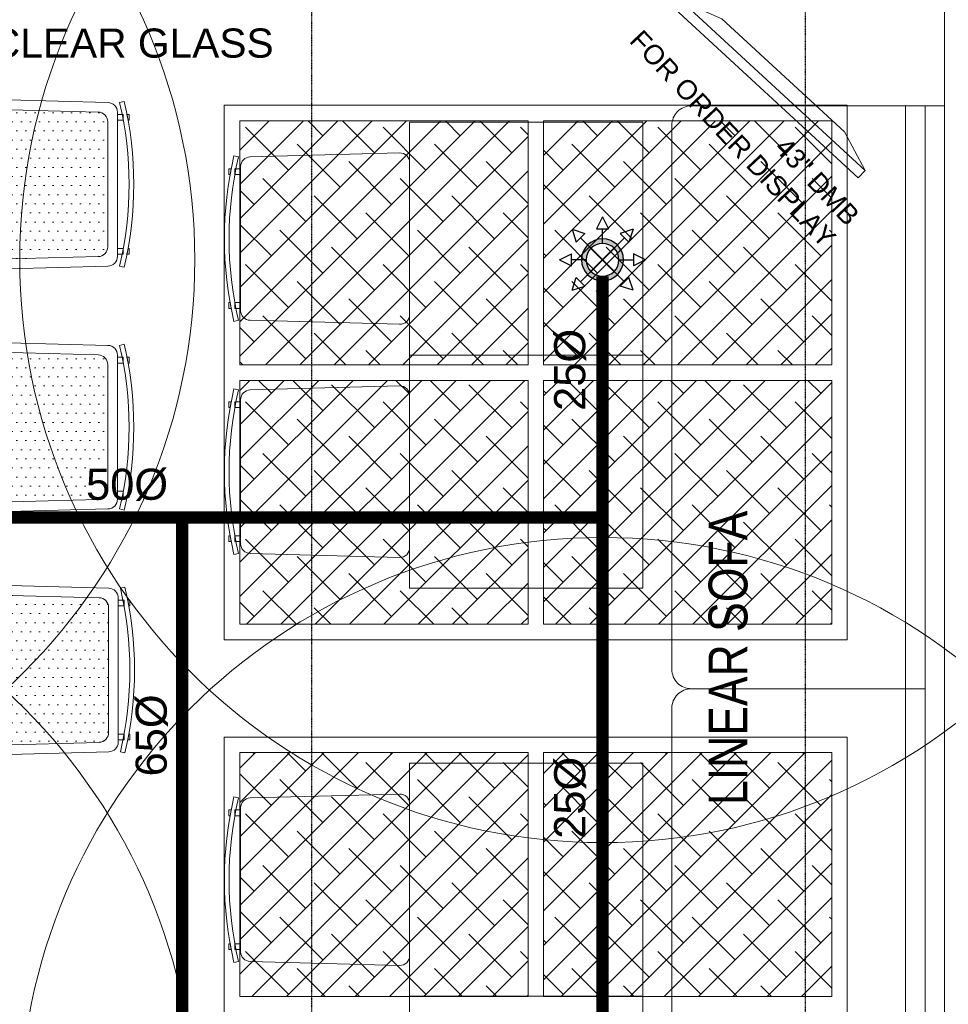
# Model space of a CAD drawing. Header units: millimetres. Extents: x -226731 to 126254, y -16359 to 60195.
# Tile 152 of 256: x -156614 to -154224, y 12260 to 14794. Entities that reach past the tile are written whole.
import ezdxf

# ---------------------------------------------------------------- set-up
doc = ezdxf.new("R2010")
doc.units = ezdxf.units.MM
doc.header["$LTSCALE"] = 0.1
doc.header["$MEASUREMENT"] = 0
doc.linetypes.add('$0$HIDDEN', pattern=[0.375, 0.25, -0.125])
doc.linetypes.add('CENTER', pattern=[2, 1.25, -0.25, 0.25, -0.25])
doc.layers.get('0').update_dxf_attribs({"lineweight": 5})
for name, color, linetype, lineweight in [('0_CCE_ FF_SIDE WALL SPRINKLER', 6, 'Continuous', 0), ('0_CCE_FF_100 DIA PIPE', 11, 'Continuous', 0), ('ceiling hatch', 9, 'Continuous', 5), ('DIM', 142, 'Continuous', 9), ('Dominos Jalandhar - Xbase$0$I-FURN', 25, 'Continuous', 5), ('Dominos Jalandhar - Xbase$0$I-TXT-FURN', 2, 'Continuous', 5), ('FURNITURE', 36, 'Continuous', 9), ('SPRINKLER COVERAGE AREA', 1, 'Continuous', 9), ('TEXT', 70, 'Continuous', 5), ('WALLS', 1, 'Continuous', 5)]:
    doc.layers.add(name, color=color, linetype=linetype, lineweight=lineweight)
for name, color, linetype in [('A-Anno-Note', 211, 'Continuous'), ('FIRE FIGHTING SERVICES', 5, 'Continuous'), ('JMT-F-SPRINKLER', 50, 'Continuous')]:
    doc.layers.add(name, color=color, linetype=linetype)
doc.styles.add('Dominos CV Raman - X base$0$50', font='arial.ttf', dxfattribs={"height": 75})
doc.styles.add('S2-ARIAL', font='arial.ttf')
doc.styles.get("Standard").update_dxf_attribs({"font": 'ARIALN.TTF'})
pattern_1 = [(45, (-23958, 0), (-44.194174, 44.194174), []), (135, (-23958, 0), (-132.582521, 44.194174), [156.25, -93.75])]

# ---------------------------------------------------------------- blocks, each defined once
blk = doc.blocks.new('A$C3b224185')
at = {"layer": 'Dominos Jalandhar - Xbase$0$I-FURN', "color": 8}
for points in [[(30.17, 74.03), (30.17, 74.25), (30.77, 74.25), (30.77, 74.14), (30.17, 74.03)], [(44.56, 74.03), (44.56, 74.25), (43.96, 74.25), (43.96, 74.14), (44.56, 74.03)], [(28.95, 73.27), (28.84, 73.74)], [(30.17, 73.05), (30.17, 73.65), (30.77, 73.65), (30.77, 73.05), (30.17, 73.05)], [(44.56, 73.05), (44.56, 73.65), (43.96, 73.65), (43.96, 73.05), (44.56, 73.05)], [(45.78, 73.27), (45.89, 73.74)]]:
    blk.add_lwpolyline(points, dxfattribs=at)
blk.add_lwpolyline([(28.95, 72.07), (28.54, 56.68, 0.421994), (29.54, 55.65), (45.19, 55.65, 0.421983), (46.19, 56.68), (45.78, 72.07, 0.406487), (44.78, 73.05), (29.95, 73.05, 0.406475)], format="xyb", close=True, dxfattribs=at)
for radius in [37.36, 36.88]:
    blk.add_arc((37.36, 37.36), radius, 76.8076, 103.1921, dxfattribs=at)
blk = doc.blocks.new('A$Ccedbd6e3')
at = {"layer": 'Dominos Jalandhar - Xbase$0$I-FURN', "color": 8}
blk.add_lwpolyline([(1391.2, 634.1), (1391.2, 1234), (791.3, 1234), (791.3, 634.1)], close=True, dxfattribs=at)
at = {"layer": 'DIM', "color": 8, "xscale": 25, "yscale": 25, "zscale": 25, "rotation": 270}
blk.add_blockref('A$C3b224185', (0, 1868.1), dxfattribs=at)
blk = doc.blocks.new('A$Cd41b3340')
h = blk.add_hatch()
h.set_pattern_fill('DOTS', color=8, scale=375, angle=270)
h.paths.add_polyline_path([(-470, -325, 0.421994), (-495, -350.7), (-486.1, -685.7, 0.406475), (-461.1, -710), (-138.9, -710, 0.406487), (-113.9, -685.7), (-105, -350.7, 0.421983), (-130, -325)])
h.paths.add_polyline_path([(-461.1, 710, 0.406475), (-486.1, 685.7), (-495, 350.7, 0.421994), (-470, 325), (-130, 325, 0.421983), (-105, 350.7), (-113.9, 685.7, 0.406487), (-138.9, 710)])
at = {"color": 8}
for p, q in [((-138.9, 710), (-461.1, 710)), ((-486.1, 685.7), (-495, 350.7)), ((-105, 350.7), (-113.9, 685.7)), ((-470, 325), (-130, 325)), ((-470, -325), (-130, -325)), ((-486.1, -685.7), (-495, -350.7)), ((-105, -350.7), (-113.9, -685.7)), ((-138.9, -710), (-461.1, -710))]:
    blk.add_line(p, q, dxfattribs=at)
for points in [[(-479.9, 759.5), (-479.9, 765), (-464.9, 765), (-464.9, 762.3), (-479.9, 759.5)], [(-120.1, 759.5), (-120.1, 765), (-135.1, 765), (-135.1, 762.3), (-120.1, 759.5)], [(-510.5, 740.7), (-513.2, 752.3)], [(-479.9, 735), (-479.9, 750), (-464.9, 750), (-464.9, 735), (-479.9, 735)], [(-120.1, 735), (-120.1, 750), (-135.1, 750), (-135.1, 735), (-120.1, 735)], [(-89.5, 740.7), (-86.8, 752.3)], [(-510.5, -740.7), (-513.2, -752.3)], [(-479.9, -735), (-479.9, -750), (-464.9, -750), (-464.9, -735), (-479.9, -735)], [(-479.9, -759.5), (-479.9, -765), (-464.9, -765), (-464.9, -762.3), (-479.9, -759.5)], [(-120.1, -735), (-120.1, -750), (-135.1, -750), (-135.1, -735), (-120.1, -735)], [(-120.1, -759.5), (-120.1, -765), (-135.1, -765), (-135.1, -762.3), (-120.1, -759.5)], [(-89.5, -740.7), (-86.8, -752.3)]]:
    blk.add_lwpolyline(points, dxfattribs=at)
for points in [[(-510.5, 710.7), (-520.7, 325.7, 0.421994), (-495.7, 300), (-104.3, 300, 0.421983), (-79.3, 325.7), (-89.5, 710.7, 0.406487), (-114.5, 735), (-485.5, 735, 0.406475)], [(-510.5, -710.7), (-520.7, -325.7, -0.421994), (-495.7, -300), (-104.3, -300, -0.421983), (-79.3, -325.7), (-89.5, -710.7, -0.406487), (-114.5, -735), (-485.5, -735, -0.406475)]]:
    blk.add_lwpolyline(points, format="xyb", close=True, dxfattribs=at)
blk.add_lwpolyline([(0, -300), (-600, -300), (-600, 300), (0, 300)], close=True, dxfattribs=at)
for centre, radius, start, end in [((-300, -157.2), 934.2, 76.8076, 103.1921), ((-300, -157.2), 922.2, 76.8076, 103.1921), ((-461.1, 685), 25, 90, 178.4821), ((-138.9, 685), 25, 1.5156, 90), ((-470, 350), 25, 178.4821, 270), ((-130, 350), 25, 270, 1.5156), ((-470, -350), 25, 90, 181.5179), ((-130, -350), 25, 358.4844, 90), ((-461.1, -685), 25, 181.5179, 270), ((-138.9, -685), 25, 270, 358.4844), ((-300, 157.2), 934.2, 256.8079, 283.1924), ((-300, 157.2), 922.2, 256.8079, 283.1924)]:
    blk.add_arc(centre, radius, start, end, dxfattribs=at)
blk = doc.blocks.new('A$C8f2e9a89')
at = {"layer": 'FURNITURE'}
blk.add_lwpolyline([(0, 1.56), (6.49, 3.84), (32.51, 3.84), (39, 1.56), (0, 1.56)], dxfattribs=at)
blk.add_lwpolyline([(0, 1.56), (39, 1.56), (39, 0), (0, 0)], close=True, dxfattribs=at)
blk = doc.blocks.new('A$C2AD535C3')
at = {"layer": 'JMT-F-SPRINKLER'}
h = blk.add_hatch(color=1, dxfattribs=at)
edge = h.paths.add_edge_path()
edge.add_ellipse((0, 0), major_axis=(63.8, 63.8), ratio=1, start_angle=225, end_angle=405, ccw=False)
edge.add_ellipse((0, 0), major_axis=(63.8, 63.8), ratio=1, start_angle=45, end_angle=225, ccw=False)
edge = h.paths.add_edge_path(flags=16)
edge.add_ellipse((0, 0), major_axis=(-49.9, 49.9), ratio=1, start_angle=135, end_angle=315)
edge.add_ellipse((0, 0), major_axis=(-49.9, 49.9), ratio=1, start_angle=-45, end_angle=135)
at = {"layer": 'JMT-F-SPRINKLER', "color": 1}
for p, q in [((0, 185), (-26.1, 132.9)), ((0, 185), (26.1, 132.9)), ((-130.8, 130.8), (-112.5, 75.5)), ((-130.8, 130.8), (-75.5, 112.5)), ((26.1, 132.9), (-26.1, 132.9)), ((0, 70.5), (0, 132.9)), ((130.8, 130.8), (75.5, 112.5)), ((130.8, 130.8), (112.5, 75.5)), ((-75.5, 112.5), (-112.5, 75.5)), ((-49.9, 49.9), (-94, 94)), ((49.9, 49.9), (94, 94)), ((112.5, 75.5), (75.5, 112.5)), ((-185, 0), (-132.9, 26.1)), ((-132.9, 26.1), (-132.9, -26.1)), ((185, 0), (132.9, 26.1)), ((132.9, -26.1), (132.9, 26.1)), ((-185, 0), (-132.9, -26.1)), ((-70.5, 0), (-132.9, 0)), ((70.5, 0), (132.9, 0)), ((185, 0), (132.9, -26.1)), ((-130.8, -130.8), (-112.5, -75.5)), ((-75.5, -112.5), (-112.5, -75.5)), ((-49.9, -49.9), (-94, -94)), ((0, -70.5), (0, -132.9)), ((49.9, -49.9), (94, -94)), ((75.5, -112.5), (112.5, -75.5)), ((130.8, -130.8), (112.5, -75.5)), ((-130.8, -130.8), (-75.5, -112.5)), ((130.8, -130.8), (75.5, -112.5)), ((0, -185), (-26.1, -132.9)), ((-26.1, -132.9), (26.1, -132.9)), ((0, -185), (26.1, -132.9))]:
    blk.add_line(p, q, dxfattribs=at)
at = {"layer": 'JMT-F-SPRINKLER', "color": 1, "const_width": 7}
for points in [[(-49.9, -49.9), (49.9, 49.9)], [(-49.9, 49.9), (49.9, -49.9)]]:
    blk.add_lwpolyline(points, dxfattribs=at)
at = {"layer": 'JMT-F-SPRINKLER', "color": 1}
for radius in [90.2, 70.5]:
    blk.add_circle((0, 0), radius, dxfattribs=at)
at = {"layer": 'SPRINKLER COVERAGE AREA', "color": 1}
blk.add_circle((0, 0), 2500, dxfattribs=at)
blk = doc.blocks.new('G$C3584CA52')
at = {"layer": '0_CCE_FF_100 DIA PIPE', "color": 1, "linetype": 'CENTER', "ltscale": 5, "const_width": 32}
for points in [[(7904.6, -7086.5), (7904.6, -9216.7)], [(548.8, -7707.2), (7904.6, -7707.2)], [(6822.8, -7707.2), (6822.8, -10333.4)]]:
    blk.add_lwpolyline(points, dxfattribs=at)
at = {"layer": '0_CCE_ FF_SIDE WALL SPRINKLER', "color": 240, "xscale": -0.6, "yscale": 0.6, "zscale": 0.6}
for p in [(5355.3, -7044.2), (7904.6, -7044.2), (5355.3, -9259), (7904.6, -9259)]:
    blk.add_blockref('A$C2AD535C3', p, dxfattribs=at)
at = {"layer": '0_CCE_FF_100 DIA PIPE', "color": 7, "linetype": 'CENTER', "ltscale": 5, "char_height": 80, "width": 747.865, "attachment_point": 7, "rotation": 90, "style": 'S2-ARIAL'}
for s, insert in [('25Ø ', (7863.1, -7433.1, 0)), ('65Ø ', (6786, -8373.7, 0)), ('25Ø ', (7863.1, -8534.3, 0))]:
    blk.add_mtext(s, dxfattribs=dict(at, insert=insert))
at = {"layer": '0_CCE_FF_100 DIA PIPE', "color": 7, "linetype": 'CENTER', "ltscale": 5, "insert": (6575.3, -7664.8, 0), "char_height": 80, "width": 747.865, "attachment_point": 7, "style": 'S2-ARIAL'}
blk.add_mtext('50Ø ', dxfattribs=at)

msp = doc.modelspace()

# ---------------------------------------------------------------- hatches: boundary and pattern name
at = {"layer": 'ceiling hatch'}
h = msp.add_hatch(dxfattribs=at)
h.set_pattern_fill('ANSI38', color=8, scale=500)
h.set_pattern_definition(pattern_1)
h.paths.add_polyline_path([(-155305.4, 14534), (-156047.1, 14534), (-156047.1, 13906.1), (-155305.4, 13906.1)])
h = msp.add_hatch(dxfattribs=at)
h.set_pattern_fill('ANSI38', color=8, scale=500)
h.set_pattern_definition(pattern_1)
h.paths.add_polyline_path([(-155265.4, 14534), (-154523.7, 14534), (-154523.7, 13906.1), (-155265.4, 13906.1)])
h = msp.add_hatch(dxfattribs=at)
h.set_pattern_fill('ANSI38', color=8, scale=500)
h.set_pattern_definition(pattern_1)
h.paths.add_polyline_path([(-155305.4, 13866.1), (-156047.1, 13866.1), (-156047.1, 13238.2), (-155305.4, 13238.2)])
h = msp.add_hatch(dxfattribs=at)
h.set_pattern_fill('ANSI38', color=8, scale=500)
h.set_pattern_definition(pattern_1)
h.paths.add_polyline_path([(-155265.4, 13866.1), (-154523.7, 13866.1), (-154523.7, 13238.2), (-155265.4, 13238.2)])
h = msp.add_hatch(dxfattribs=at)
h.set_pattern_fill('ANSI38', color=8, scale=500)
h.set_pattern_definition(pattern_1)
h.paths.add_polyline_path([(-156047.1, 12908.2), (-155305.4, 12908.2), (-155305.4, 12280.3), (-156047.1, 12280.3)])
h = msp.add_hatch(dxfattribs=at)
h.set_pattern_fill('ANSI38', color=8, scale=500)
h.set_pattern_definition(pattern_1)
h.paths.add_polyline_path([(-154523.7, 12908.2), (-155265.4, 12908.2), (-155265.4, 12280.3), (-154523.7, 12280.3)])

# ---------------------------------------------------------------- linework, layer by layer
at = {"layer": 'A-Anno-Note', "color": 8, "linetype": '$0$HIDDEN'}
msp.add_lwpolyline([(-155862.2, 20679.4), (-154592.2, 20679.4), (-154592.2, 10340.2), (-155862.2, 10340.2)], close=True, dxfattribs=at)
at = {"layer": 'ceiling hatch', "color": 8}
for points in [[(-156087.1, 14574), (-154483.7, 14574), (-154483.7, 13198.2), (-156087.1, 13198.2)], [(-155305.4, 14534), (-156047.1, 14534), (-156047.1, 13906.1), (-155305.4, 13906.1)], [(-155265.4, 14534), (-154523.7, 14534), (-154523.7, 13906.1), (-155265.4, 13906.1)], [(-155305.4, 13866.1), (-156047.1, 13866.1), (-156047.1, 13238.2), (-155305.4, 13238.2)], [(-155265.4, 13866.1), (-154523.7, 13866.1), (-154523.7, 13238.2), (-155265.4, 13238.2)], [(-156087.1, 12948.2), (-154483.7, 12948.2), (-154483.7, 11572.4), (-156087.1, 11572.4)], [(-156047.1, 12908.2), (-155305.4, 12908.2), (-155305.4, 12280.3), (-156047.1, 12280.3)], [(-154523.7, 12908.2), (-155265.4, 12908.2), (-155265.4, 12280.3), (-154523.7, 12280.3)]]:
    msp.add_lwpolyline(points, close=True, dxfattribs=at)
at = {"layer": 'Dominos Jalandhar - Xbase$0$I-FURN', "color": 8}
msp.add_lwpolyline([(-154233.7, 11572.4), (-154283.7, 11572.4), (-154283.7, 14572.4), (-154233.7, 14572.4)], close=True, dxfattribs=at)
at = {"layer": 'Dominos Jalandhar - Xbase$0$I-TXT-FURN', "color": 8}
for points in [[(-154283.7, 13072.4), (-154885.3, 13072.4, -0.414214), (-154935.3, 13122.4), (-154935.3, 14522.4, -0.414214), (-154885.3, 14572.4), (-154283.7, 14572.4)], [(-154283.7, 13072.4), (-154885.3, 13072.4, 0.414214), (-154935.3, 13022.4), (-154935.3, 11622.4, 0.414214), (-154885.3, 11572.4), (-154283.7, 11572.4)]]:
    msp.add_lwpolyline(points, format="xyb", close=True, dxfattribs=at)
for points in [[(-154283.7, 14572.4), (-154333.7, 14572.4), (-154333.7, 13072.4), (-154283.7, 13072.4)], [(-154283.7, 11572.4), (-154333.7, 11572.4), (-154333.7, 13072.4), (-154283.7, 13072.4)]]:
    msp.add_lwpolyline(points, close=True, dxfattribs=at)
at = {"layer": 'WALLS', "color": 8, "ltscale": 1.2}
msp.add_lwpolyline([(-159233.7, 20724.6), (-159233.7, 20499.6), (-154233.7, 20499.6), (-154233.7, 15036.3), (-158509.1, 15036.3), (-158509.1, 14886.3), (-154233.7, 14886.3), (-154233.7, 11324.6), (-155513.7, 11324.6), (-155513.7, 10696.8)], dxfattribs=at)

# ---------------------------------------------------------------- block references
at = {"layer": 'DIM', "color": 8, "xscale": -16.48351648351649, "yscale": 16.48351648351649, "zscale": 16.48351648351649, "rotation": 317.3184973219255}
msp.add_blockref('A$C8f2e9a89', (-154455.5, 14387), dxfattribs=at)
at = {"layer": 'DIM', "color": 8, "ltscale": 1.2, "rotation": 180}
for p in [(-154218.9, 15164.9), (-154218.9, 14565)]:
    msp.add_blockref('A$Ccedbd6e3', p, dxfattribs=at)
at = {"layer": 'DIM', "color": 8, "ltscale": 1.2, "xscale": -1}
for p in [(-154218.9, 11646.9), (-154218.9, 11047)]:
    msp.add_blockref('A$Ccedbd6e3', p, dxfattribs=at)
at = {"layer": 'FIRE FIGHTING SERVICES'}
msp.add_blockref('G$C3584CA52', (-163018.3, 21220.5), dxfattribs=at)
at = {"layer": 'FURNITURE', "color": 8, "xscale": -1, "rotation": 90}
for p in [(-157097.2, 14070.6), (-157097.2, 13445.6), (-157095.1, 12820.6)]:
    msp.add_blockref('A$Cd41b3340', p, dxfattribs=at)

# ---------------------------------------------------------------- texts
at = {"layer": 'TEXT', "color": 8, "insert": (-154840.8, 12362.8), "char_height": 100, "width": 1570.504, "attachment_point": 1, "rotation": 90}
msp.add_mtext('\\pi410.4568;LINEAR SOFA', dxfattribs=at)
at = {"layer": 'TEXT', "color": 8, "lineweight": 0, "ltscale": 100, "insert": (-156688, 14771.6), "char_height": 75, "attachment_point": 1, "style": 'Dominos CV Raman - X base$0$50'}
msp.add_mtext_dynamic_manual_height_columns('CLEAR GLASS', width=969.314, gutter_width=374.9, heights=[0], dxfattribs=at)
at = {"layer": 'TEXT', "color": 8, "lineweight": 0, "ltscale": 100, "insert": (-154448.3, 14294.4), "char_height": 50, "width": 756.495, "attachment_point": 3, "rotation": 313.1621, "style": 'Dominos CV Raman - X base$0$50'}
msp.add_mtext('43" DMB\\PFOR ORDER DISPLAY', dxfattribs=at)

doc.saveas('drawing.dxf')
